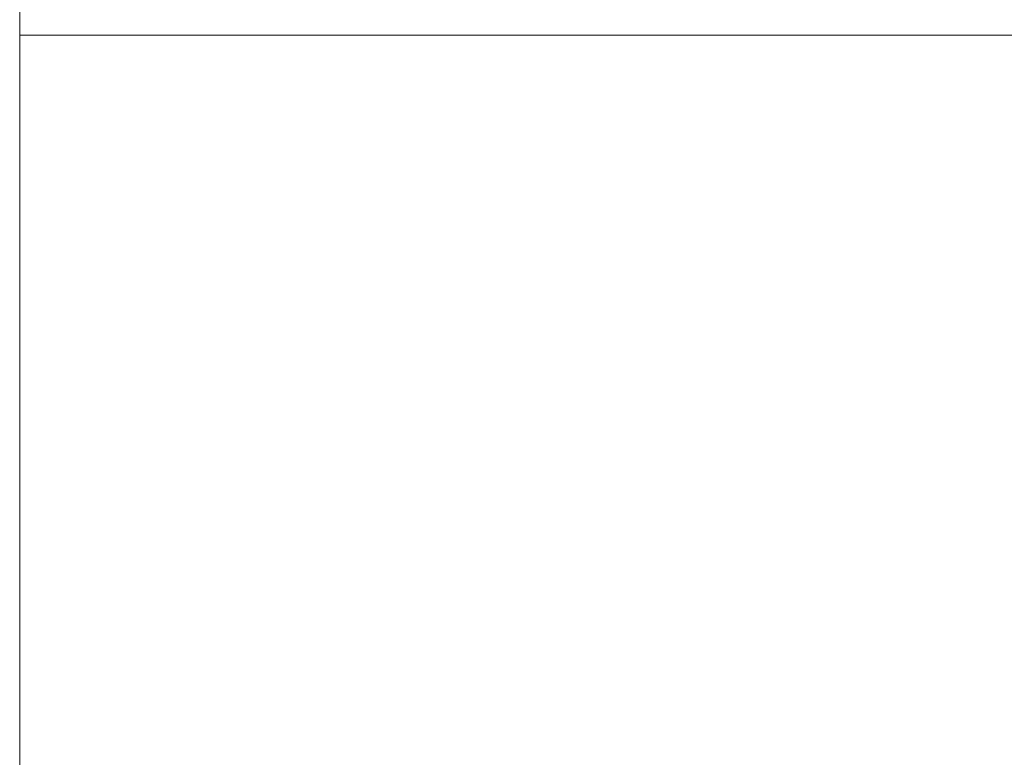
# Model space of a CAD drawing. Header units: millimetres. Extents: x -23340 to 39391, y -3670 to 10897.
# Tile 41 of 256: x 0 to 0.0439, y -0.0322 to 0.0007. Entities that reach past the tile are written whole.
import ezdxf

# ---------------------------------------------------------------- set-up
doc = ezdxf.new("R2010")
doc.units = ezdxf.units.MM
for name, color, linetype, lineweight in [('Top Dimensions', 4, 'Continuous', 5), ('Top Dimensions @ 0.01', 4, 'Continuous', 5), ('Top Dimensions @ 0.1', 4, 'Continuous', 5), ('Top Dimensions @ 0.25', 4, 'Continuous', 5), ('Top Dimensions @ 0.5', 4, 'Continuous', 5), ('Top Dimensions @ 1 (1)', 4, 'Continuous', 5), ('Top Dimensions @ 1 (2)', 4, 'Continuous', 5), ('Top Dimensions @ 10', 4, 'Continuous', 5), ('Top Dimensions @ 100', 4, 'Continuous', 5), ('Top Dimensions @ 12', 4, 'Continuous', 5), ('Top Dimensions @ 128', 4, 'Continuous', 5), ('Top Dimensions @ 1536', 4, 'Continuous', 5), ('Top Dimensions @ 16 (1)', 4, 'Continuous', 5), ('Top Dimensions @ 16 (2)', 4, 'Continuous', 5), ('Top Dimensions @ 192', 4, 'Continuous', 5), ('Top Dimensions @ 2 (1)', 4, 'Continuous', 5), ('Top Dimensions @ 20', 4, 'Continuous', 5), ('Top Dimensions @ 24', 4, 'Continuous', 5), ('Top Dimensions @ 30', 4, 'Continuous', 5), ('Top Dimensions @ 32', 4, 'Continuous', 5), ('Top Dimensions @ 384', 4, 'Continuous', 5), ('Top Dimensions @ 4 (1)', 4, 'Continuous', 5), ('Top Dimensions @ 4 (2)', 4, 'Continuous', 5), ('Top Dimensions @ 40', 4, 'Continuous', 5), ('Top Dimensions @ 48', 4, 'Continuous', 5), ('Top Dimensions @ 5', 4, 'Continuous', 5), ('Top Dimensions @ 50', 4, 'Continuous', 5), ('Top Dimensions @ 64', 4, 'Continuous', 5), ('Top Dimensions @ 768', 4, 'Continuous', 5), ('Top Dimensions @ 8 (1)', 4, 'Continuous', 5), ('Top Dimensions @ 8 (2)', 4, 'Continuous', 5), ('Top Dimensions @ 96', 4, 'Continuous', 5), ('Workstation - Top', 4, 'Continuous', 5)]:
    doc.layers.add(name, color=color, linetype=linetype, lineweight=lineweight)
doc.styles.add('Arial-1.500', font='txt', dxfattribs={"height": 1.5})
doc.dimstyles.new('Dim-Style 4', dxfattribs={"dimtxt": 0.18, "dimasz": 1, "dimexe": 0.5, "dimexo": 0, "dimgap": 1, "dimtad": 1, "dimdec": 0, "dimzin": 0, "dimdsep": 46, "dimtxsty": 'Arial-1.500', "dimblk": 'OBLIQUE', "dimcen": 0.09, "dimclrd": 4, "dimclre": 4, "dimclrt": 4, "dimadec": 0, "dimazin": 0, "dimtfac": 1, "dimtdec": 4, "dimtmove": 0, "dimatfit": 1, "dimfxl": 1, "dimfxlon": 1, "dimtolj": 1, "dimtzin": 0, "dimlwd": 5, "dimlwe": 5, "dimarcsym": 0})

# ---------------------------------------------------------------- blocks, each defined once
blk = doc.blocks.new('_Oblique')
at = {"color": 0, "linetype": 'ByBlock', "lineweight": -2}
blk.add_line((-0.5, -0.5), (0.5, 0.5), dxfattribs=at)
blk = doc.blocks.new('*D101')
at = {"layer": 'Defpoints', "color": 0}
for p in [(0, 0), (1500, 0), (1500, -68.70229)]:
    blk.add_point(p, dxfattribs=at)
at = {"layer": 'Top Dimensions', "color": 4, "linetype": 'Continuous', "lineweight": 5}
for p, q in [((0, -67.70229), (0, -69.20229)), ((1500, -67.70229), (1500, -69.20229)), ((0, -68.70229), (1500, -68.70229))]:
    blk.add_line(p, q, dxfattribs=at)
at = {"layer": 'Top Dimensions', "color": 4, "lineweight": 5, "rotation": 180}
blk.add_blockref('_Oblique', (0, -68.70229), dxfattribs=at)
at = {"layer": 'Top Dimensions', "color": 4, "lineweight": 5}
blk.add_blockref('_Oblique', (1500, -68.70229), dxfattribs=at)
at = {"layer": 'Top Dimensions', "color": 4, "insert": (750, -66.93654), "char_height": 1.5, "attachment_point": 5, "style": 'Arial-1.500'}
blk.add_mtext('\\A1;1500', dxfattribs=at)
blk = doc.blocks.new('*D102')
at = {"layer": 'Defpoints', "color": 0}
for p in [(0, 0), (1500, 0), (1500, -68.70229)]:
    blk.add_point(p, dxfattribs=at)
at = {"layer": 'Top Dimensions', "color": 4, "linetype": 'Continuous', "lineweight": 5}
for p, q in [((0, -56.70229), (0, -74.70229)), ((1500, -56.70229), (1500, -74.70229)), ((0, -68.70229), (1500, -68.70229))]:
    blk.add_line(p, q, dxfattribs=at)
at = {"layer": 'Top Dimensions', "color": 4, "lineweight": 5, "xscale": 12, "yscale": 12, "zscale": 12, "rotation": 180}
blk.add_blockref('_Oblique', (0, -68.70229), dxfattribs=at)
at = {"layer": 'Top Dimensions', "color": 4, "lineweight": 5, "xscale": 12, "yscale": 12, "zscale": 12}
blk.add_blockref('_Oblique', (1500, -68.70229), dxfattribs=at)
at = {"layer": 'Top Dimensions', "color": 4, "insert": (750, -47.51329), "char_height": 18, "attachment_point": 5, "style": 'Arial-1.500'}
blk.add_mtext('\\A1;1500', dxfattribs=at)
blk = doc.blocks.new('*D103')
at = {"layer": 'Defpoints', "color": 0}
for p in [(0, 0), (1500, 0), (1500, -68.70229)]:
    blk.add_point(p, dxfattribs=at)
at = {"layer": 'Top Dimensions', "color": 4, "linetype": 'Continuous', "lineweight": 5}
for p, q in [((0, -67.70229), (0, -69.20229)), ((1500, -67.70229), (1500, -69.20229)), ((0, -68.70229), (1500, -68.70229))]:
    blk.add_line(p, q, dxfattribs=at)
at = {"layer": 'Top Dimensions', "color": 4, "lineweight": 5, "rotation": 180}
blk.add_blockref('_Oblique', (0, -68.70229), dxfattribs=at)
at = {"layer": 'Top Dimensions', "color": 4, "lineweight": 5}
blk.add_blockref('_Oblique', (1500, -68.70229), dxfattribs=at)
at = {"layer": 'Top Dimensions', "color": 4, "insert": (750, -66.93654), "char_height": 1.5, "attachment_point": 5, "style": 'Arial-1.500'}
blk.add_mtext('\\A1;1500', dxfattribs=at)
blk = doc.blocks.new('*D104')
at = {"layer": 'Defpoints', "color": 0}
for p in [(0, 0), (1500, 0), (1500, -68.70229)]:
    blk.add_point(p, dxfattribs=at)
at = {"layer": 'Top Dimensions', "color": 4, "linetype": 'Continuous', "lineweight": 5}
for p, q in [((0, -60.70229), (0, -72.70229)), ((1500, -60.70229), (1500, -72.70229)), ((0, -68.70229), (1500, -68.70229))]:
    blk.add_line(p, q, dxfattribs=at)
at = {"layer": 'Top Dimensions', "color": 4, "lineweight": 5, "xscale": 8, "yscale": 8, "zscale": 8, "rotation": 180}
blk.add_blockref('_Oblique', (0, -68.70229), dxfattribs=at)
at = {"layer": 'Top Dimensions', "color": 4, "lineweight": 5, "xscale": 8, "yscale": 8, "zscale": 8}
blk.add_blockref('_Oblique', (1500, -68.70229), dxfattribs=at)
at = {"layer": 'Top Dimensions', "color": 4, "insert": (750, -54.57629), "char_height": 12, "attachment_point": 5, "style": 'Arial-1.500'}
blk.add_mtext('\\A1;1500', dxfattribs=at)
blk = doc.blocks.new('*D105')
at = {"layer": 'Defpoints', "color": 0}
for p in [(0, 0), (1500, 0), (1500, -68.70229)]:
    blk.add_point(p, dxfattribs=at)
at = {"layer": 'Top Dimensions', "color": 4, "linetype": 'Continuous', "lineweight": 5}
for p, q in [((0, 0), (0, -836.70229)), ((1500, 0), (1500, -836.70229)), ((0, -68.70229), (-1536, -68.70229)), ((0, -68.70229), (1500, -68.70229)), ((1500, -68.70229), (12755.04, -68.70229))]:
    blk.add_line(p, q, dxfattribs=at)
at = {"layer": 'Top Dimensions', "color": 4, "lineweight": 5, "xscale": 1536, "yscale": 1536, "zscale": 1536}
blk.add_blockref('_Oblique', (0, -68.70229), dxfattribs=at)
at = {"layer": 'Top Dimensions', "color": 4, "lineweight": 5, "xscale": 1536, "yscale": 1536, "zscale": 1536, "rotation": 180}
blk.add_blockref('_Oblique', (1500, -68.70229), dxfattribs=at)
at = {"layer": 'Top Dimensions', "color": 4, "insert": (9431.52, 2643.48971), "char_height": 2304, "attachment_point": 5, "style": 'Arial-1.500'}
blk.add_mtext('\\A1;1500', dxfattribs=at)
blk = doc.blocks.new('*D106')
at = {"layer": 'Defpoints', "color": 0}
for p in [(0, 0), (1500, 0), (1500, -68.70229)]:
    blk.add_point(p, dxfattribs=at)
at = {"layer": 'Top Dimensions', "color": 4, "linetype": 'Continuous', "lineweight": 5}
for p, q in [((0, 0), (0, -164.70229)), ((1500, 0), (1500, -164.70229)), ((0, -68.70229), (1500, -68.70229))]:
    blk.add_line(p, q, dxfattribs=at)
at = {"layer": 'Top Dimensions', "color": 4, "lineweight": 5, "xscale": 192, "yscale": 192, "zscale": 192, "rotation": 180}
blk.add_blockref('_Oblique', (0, -68.70229), dxfattribs=at)
at = {"layer": 'Top Dimensions', "color": 4, "lineweight": 5, "xscale": 192, "yscale": 192, "zscale": 192}
blk.add_blockref('_Oblique', (1500, -68.70229), dxfattribs=at)
at = {"layer": 'Top Dimensions', "color": 4, "insert": (750, 270.32171), "char_height": 288, "attachment_point": 5, "style": 'Arial-1.500'}
blk.add_mtext('\\A1;1500', dxfattribs=at)
blk = doc.blocks.new('*D107')
at = {"layer": 'Defpoints', "color": 0}
for p in [(0, 0), (1500, 0), (1500, -68.70229)]:
    blk.add_point(p, dxfattribs=at)
at = {"layer": 'Top Dimensions', "color": 4, "linetype": 'Continuous', "lineweight": 5}
for p, q in [((0, -44.70229), (0, -80.70229)), ((1500, -44.70229), (1500, -80.70229)), ((0, -68.70229), (1500, -68.70229))]:
    blk.add_line(p, q, dxfattribs=at)
at = {"layer": 'Top Dimensions', "color": 4, "lineweight": 5, "xscale": 24, "yscale": 24, "zscale": 24, "rotation": 180}
blk.add_blockref('_Oblique', (0, -68.70229), dxfattribs=at)
at = {"layer": 'Top Dimensions', "color": 4, "lineweight": 5, "xscale": 24, "yscale": 24, "zscale": 24}
blk.add_blockref('_Oblique', (1500, -68.70229), dxfattribs=at)
at = {"layer": 'Top Dimensions', "color": 4, "insert": (750, -26.32429), "char_height": 36, "attachment_point": 5, "style": 'Arial-1.500'}
blk.add_mtext('\\A1;1500', dxfattribs=at)
blk = doc.blocks.new('*D108')
at = {"layer": 'Defpoints', "color": 0}
for p in [(0, 0), (1500, 0), (1500, -68.70229)]:
    blk.add_point(p, dxfattribs=at)
at = {"layer": 'Top Dimensions', "color": 4, "linetype": 'Continuous', "lineweight": 5}
for p, q in [((0, 0), (0, -260.70229)), ((1500, 0), (1500, -260.70229)), ((0, -68.70229), (-384, -68.70229)), ((0, -68.70229), (1500, -68.70229)), ((1500, -68.70229), (4313.76, -68.70229))]:
    blk.add_line(p, q, dxfattribs=at)
at = {"layer": 'Top Dimensions', "color": 4, "lineweight": 5, "xscale": 384, "yscale": 384, "zscale": 384}
blk.add_blockref('_Oblique', (0, -68.70229), dxfattribs=at)
at = {"layer": 'Top Dimensions', "color": 4, "lineweight": 5, "xscale": 384, "yscale": 384, "zscale": 384, "rotation": 180}
blk.add_blockref('_Oblique', (1500, -68.70229), dxfattribs=at)
at = {"layer": 'Top Dimensions', "color": 4, "insert": (3482.88, 609.34571), "char_height": 576, "attachment_point": 5, "style": 'Arial-1.500'}
blk.add_mtext('\\A1;1500', dxfattribs=at)
blk = doc.blocks.new('*D109')
at = {"layer": 'Defpoints', "color": 0}
for p in [(0, 0), (1500, 0), (1500, -68.70229)]:
    blk.add_point(p, dxfattribs=at)
at = {"layer": 'Top Dimensions', "color": 4, "linetype": 'Continuous', "lineweight": 5}
for p, q in [((0, -20.70229), (0, -92.70229)), ((1500, -20.70229), (1500, -92.70229)), ((0, -68.70229), (1500, -68.70229))]:
    blk.add_line(p, q, dxfattribs=at)
at = {"layer": 'Top Dimensions', "color": 4, "lineweight": 5, "xscale": 48, "yscale": 48, "zscale": 48, "rotation": 180}
blk.add_blockref('_Oblique', (0, -68.70229), dxfattribs=at)
at = {"layer": 'Top Dimensions', "color": 4, "lineweight": 5, "xscale": 48, "yscale": 48, "zscale": 48}
blk.add_blockref('_Oblique', (1500, -68.70229), dxfattribs=at)
at = {"layer": 'Top Dimensions', "color": 4, "insert": (750, 16.05371), "char_height": 72, "attachment_point": 5, "style": 'Arial-1.500'}
blk.add_mtext('\\A1;1500', dxfattribs=at)
blk = doc.blocks.new('*D110')
at = {"layer": 'Defpoints', "color": 0}
for p in [(0, 0), (1500, 0), (1500, -68.70229)]:
    blk.add_point(p, dxfattribs=at)
at = {"layer": 'Top Dimensions', "color": 4, "linetype": 'Continuous', "lineweight": 5}
for p, q in [((0, 0), (0, -452.70229)), ((1500, 0), (1500, -452.70229)), ((0, -68.70229), (-768, -68.70229)), ((0, -68.70229), (1500, -68.70229)), ((1500, -68.70229), (7127.52, -68.70229))]:
    blk.add_line(p, q, dxfattribs=at)
at = {"layer": 'Top Dimensions', "color": 4, "lineweight": 5, "xscale": 768, "yscale": 768, "zscale": 768}
blk.add_blockref('_Oblique', (0, -68.70229), dxfattribs=at)
at = {"layer": 'Top Dimensions', "color": 4, "lineweight": 5, "xscale": 768, "yscale": 768, "zscale": 768, "rotation": 180}
blk.add_blockref('_Oblique', (1500, -68.70229), dxfattribs=at)
at = {"layer": 'Top Dimensions', "color": 4, "insert": (5465.76, 1287.39371), "char_height": 1152, "attachment_point": 5, "style": 'Arial-1.500'}
blk.add_mtext('\\A1;1500', dxfattribs=at)
blk = doc.blocks.new('*D111')
at = {"layer": 'Defpoints', "color": 0}
for p in [(0, 0), (1500, 0), (1500, -68.70229)]:
    blk.add_point(p, dxfattribs=at)
at = {"layer": 'Top Dimensions', "color": 4, "linetype": 'Continuous', "lineweight": 5}
for p, q in [((0, 0), (0, -116.70229)), ((1500, 0), (1500, -116.70229)), ((0, -68.70229), (1500, -68.70229))]:
    blk.add_line(p, q, dxfattribs=at)
at = {"layer": 'Top Dimensions', "color": 4, "lineweight": 5, "xscale": 96, "yscale": 96, "zscale": 96, "rotation": 180}
blk.add_blockref('_Oblique', (0, -68.70229), dxfattribs=at)
at = {"layer": 'Top Dimensions', "color": 4, "lineweight": 5, "xscale": 96, "yscale": 96, "zscale": 96}
blk.add_blockref('_Oblique', (1500, -68.70229), dxfattribs=at)
at = {"layer": 'Top Dimensions', "color": 4, "insert": (750, 100.80971), "char_height": 144, "attachment_point": 5, "style": 'Arial-1.500'}
blk.add_mtext('\\A1;1500', dxfattribs=at)
blk = doc.blocks.new('*D112')
at = {"layer": 'Defpoints', "color": 0}
for p in [(0, 0), (1500, 0), (1500, -68.70229)]:
    blk.add_point(p, dxfattribs=at)
at = {"layer": 'Top Dimensions', "color": 4, "linetype": 'Continuous', "lineweight": 5}
for p, q in [((0, -68.69229), (0, -68.70729)), ((1500, -68.69229), (1500, -68.70729)), ((0, -68.70229), (1500, -68.70229))]:
    blk.add_line(p, q, dxfattribs=at)
at = {"layer": 'Top Dimensions', "color": 4, "lineweight": 5, "xscale": 0.01, "yscale": 0.01, "zscale": 0.01, "rotation": 180}
blk.add_blockref('_Oblique', (0, -68.70229), dxfattribs=at)
at = {"layer": 'Top Dimensions', "color": 4, "lineweight": 5, "xscale": 0.01, "yscale": 0.01, "zscale": 0.01}
blk.add_blockref('_Oblique', (1500, -68.70229), dxfattribs=at)
at = {"layer": 'Top Dimensions', "color": 4, "insert": (750, -68.684633), "char_height": 0.015, "attachment_point": 5, "style": 'Arial-1.500'}
blk.add_mtext('\\A1;1500', dxfattribs=at)
blk = doc.blocks.new('*D113')
at = {"layer": 'Defpoints', "color": 0}
for p in [(0, 0), (1500, 0), (1500, -68.70229)]:
    blk.add_point(p, dxfattribs=at)
at = {"layer": 'Top Dimensions', "color": 4, "linetype": 'Continuous', "lineweight": 5}
for p, q in [((0, -68.60229), (0, -68.75229)), ((1500, -68.60229), (1500, -68.75229)), ((0, -68.70229), (1500, -68.70229))]:
    blk.add_line(p, q, dxfattribs=at)
at = {"layer": 'Top Dimensions', "color": 4, "lineweight": 5, "xscale": 0.1, "yscale": 0.1, "zscale": 0.1, "rotation": 180}
blk.add_blockref('_Oblique', (0, -68.70229), dxfattribs=at)
at = {"layer": 'Top Dimensions', "color": 4, "lineweight": 5, "xscale": 0.1, "yscale": 0.1, "zscale": 0.1}
blk.add_blockref('_Oblique', (1500, -68.70229), dxfattribs=at)
at = {"layer": 'Top Dimensions', "color": 4, "insert": (750, -68.525715), "char_height": 0.15, "attachment_point": 5, "style": 'Arial-1.500'}
blk.add_mtext('\\A1;1500', dxfattribs=at)
blk = doc.blocks.new('*D114')
at = {"layer": 'Defpoints', "color": 0}
for p in [(0, 0), (1500, 0), (1500, -68.70229)]:
    blk.add_point(p, dxfattribs=at)
at = {"layer": 'Top Dimensions', "color": 4, "linetype": 'Continuous', "lineweight": 5}
for p, q in [((0, -58.70229), (0, -73.70229)), ((1500, -58.70229), (1500, -73.70229)), ((0, -68.70229), (1500, -68.70229))]:
    blk.add_line(p, q, dxfattribs=at)
at = {"layer": 'Top Dimensions', "color": 4, "lineweight": 5, "xscale": 10, "yscale": 10, "zscale": 10, "rotation": 180}
blk.add_blockref('_Oblique', (0, -68.70229), dxfattribs=at)
at = {"layer": 'Top Dimensions', "color": 4, "lineweight": 5, "xscale": 10, "yscale": 10, "zscale": 10}
blk.add_blockref('_Oblique', (1500, -68.70229), dxfattribs=at)
at = {"layer": 'Top Dimensions', "color": 4, "insert": (750, -51.04479), "char_height": 15, "attachment_point": 5, "style": 'Arial-1.500'}
blk.add_mtext('\\A1;1500', dxfattribs=at)
blk = doc.blocks.new('*D115')
at = {"layer": 'Defpoints', "color": 0}
for p in [(0, 0), (1500, 0), (1500, -68.70229)]:
    blk.add_point(p, dxfattribs=at)
at = {"layer": 'Top Dimensions', "color": 4, "linetype": 'Continuous', "lineweight": 5}
for p, q in [((0, 0), (0, -118.70229)), ((1500, 0), (1500, -118.70229)), ((0, -68.70229), (1500, -68.70229))]:
    blk.add_line(p, q, dxfattribs=at)
at = {"layer": 'Top Dimensions', "color": 4, "lineweight": 5, "xscale": 100, "yscale": 100, "zscale": 100, "rotation": 180}
blk.add_blockref('_Oblique', (0, -68.70229), dxfattribs=at)
at = {"layer": 'Top Dimensions', "color": 4, "lineweight": 5, "xscale": 100, "yscale": 100, "zscale": 100}
blk.add_blockref('_Oblique', (1500, -68.70229), dxfattribs=at)
at = {"layer": 'Top Dimensions', "color": 4, "insert": (750, 107.87271), "char_height": 150, "attachment_point": 5, "style": 'Arial-1.500'}
blk.add_mtext('\\A1;1500', dxfattribs=at)
blk = doc.blocks.new('*D116')
at = {"layer": 'Defpoints', "color": 0}
for p in [(0, 0), (1500, 0), (1500, -68.70229)]:
    blk.add_point(p, dxfattribs=at)
at = {"layer": 'Top Dimensions', "color": 4, "linetype": 'Continuous', "lineweight": 5}
for p, q in [((0, -52.70229), (0, -76.70229)), ((1500, -52.70229), (1500, -76.70229)), ((0, -68.70229), (1500, -68.70229))]:
    blk.add_line(p, q, dxfattribs=at)
at = {"layer": 'Top Dimensions', "color": 4, "lineweight": 5, "xscale": 16, "yscale": 16, "zscale": 16, "rotation": 180}
blk.add_blockref('_Oblique', (0, -68.70229), dxfattribs=at)
at = {"layer": 'Top Dimensions', "color": 4, "lineweight": 5, "xscale": 16, "yscale": 16, "zscale": 16}
blk.add_blockref('_Oblique', (1500, -68.70229), dxfattribs=at)
at = {"layer": 'Top Dimensions', "color": 4, "insert": (750, -40.45029), "char_height": 24, "attachment_point": 5, "style": 'Arial-1.500'}
blk.add_mtext('\\A1;1500', dxfattribs=at)
blk = doc.blocks.new('*D117')
at = {"layer": 'Defpoints', "color": 0}
for p in [(0, 0), (1500, 0), (1500, -68.70229)]:
    blk.add_point(p, dxfattribs=at)
at = {"layer": 'Top Dimensions', "color": 4, "linetype": 'Continuous', "lineweight": 5}
for p, q in [((0, -66.70229), (0, -69.70229)), ((1500, -66.70229), (1500, -69.70229)), ((0, -68.70229), (1500, -68.70229))]:
    blk.add_line(p, q, dxfattribs=at)
at = {"layer": 'Top Dimensions', "color": 4, "lineweight": 5, "xscale": 2, "yscale": 2, "zscale": 2, "rotation": 180}
blk.add_blockref('_Oblique', (0, -68.70229), dxfattribs=at)
at = {"layer": 'Top Dimensions', "color": 4, "lineweight": 5, "xscale": 2, "yscale": 2, "zscale": 2}
blk.add_blockref('_Oblique', (1500, -68.70229), dxfattribs=at)
at = {"layer": 'Top Dimensions', "color": 4, "insert": (750, -65.17079), "char_height": 3, "attachment_point": 5, "style": 'Arial-1.500'}
blk.add_mtext('\\A1;1500', dxfattribs=at)
blk = doc.blocks.new('*D118')
at = {"layer": 'Defpoints', "color": 0}
for p in [(0, 0), (1500, 0), (1500, -68.70229)]:
    blk.add_point(p, dxfattribs=at)
at = {"layer": 'Top Dimensions', "color": 4, "linetype": 'Continuous', "lineweight": 5}
for p, q in [((0, -48.70229), (0, -78.70229)), ((1500, -48.70229), (1500, -78.70229)), ((0, -68.70229), (1500, -68.70229))]:
    blk.add_line(p, q, dxfattribs=at)
at = {"layer": 'Top Dimensions', "color": 4, "lineweight": 5, "xscale": 20, "yscale": 20, "zscale": 20, "rotation": 180}
blk.add_blockref('_Oblique', (0, -68.70229), dxfattribs=at)
at = {"layer": 'Top Dimensions', "color": 4, "lineweight": 5, "xscale": 20, "yscale": 20, "zscale": 20}
blk.add_blockref('_Oblique', (1500, -68.70229), dxfattribs=at)
at = {"layer": 'Top Dimensions', "color": 4, "insert": (750, -33.38729), "char_height": 30, "attachment_point": 5, "style": 'Arial-1.500'}
blk.add_mtext('\\A1;1500', dxfattribs=at)
blk = doc.blocks.new('*D119')
at = {"layer": 'Defpoints', "color": 0}
for p in [(0, 0), (1500, 0), (1500, -68.70229)]:
    blk.add_point(p, dxfattribs=at)
at = {"layer": 'Top Dimensions', "color": 4, "linetype": 'Continuous', "lineweight": 5}
for p, q in [((0, -38.70229), (0, -83.70229)), ((1500, -38.70229), (1500, -83.70229)), ((0, -68.70229), (1500, -68.70229))]:
    blk.add_line(p, q, dxfattribs=at)
at = {"layer": 'Top Dimensions', "color": 4, "lineweight": 5, "xscale": 30, "yscale": 30, "zscale": 30, "rotation": 180}
blk.add_blockref('_Oblique', (0, -68.70229), dxfattribs=at)
at = {"layer": 'Top Dimensions', "color": 4, "lineweight": 5, "xscale": 30, "yscale": 30, "zscale": 30}
blk.add_blockref('_Oblique', (1500, -68.70229), dxfattribs=at)
at = {"layer": 'Top Dimensions', "color": 4, "insert": (750, -15.72979), "char_height": 45, "attachment_point": 5, "style": 'Arial-1.500'}
blk.add_mtext('\\A1;1500', dxfattribs=at)
blk = doc.blocks.new('*D120')
at = {"layer": 'Defpoints', "color": 0}
for p in [(0, 0), (1500, 0), (1500, -68.70229)]:
    blk.add_point(p, dxfattribs=at)
at = {"layer": 'Top Dimensions', "color": 4, "linetype": 'Continuous', "lineweight": 5}
for p, q in [((0, -64.70229), (0, -70.70229)), ((1500, -64.70229), (1500, -70.70229)), ((0, -68.70229), (1500, -68.70229))]:
    blk.add_line(p, q, dxfattribs=at)
at = {"layer": 'Top Dimensions', "color": 4, "lineweight": 5, "xscale": 4, "yscale": 4, "zscale": 4, "rotation": 180}
blk.add_blockref('_Oblique', (0, -68.70229), dxfattribs=at)
at = {"layer": 'Top Dimensions', "color": 4, "lineweight": 5, "xscale": 4, "yscale": 4, "zscale": 4}
blk.add_blockref('_Oblique', (1500, -68.70229), dxfattribs=at)
at = {"layer": 'Top Dimensions', "color": 4, "insert": (750, -61.63929), "char_height": 6, "attachment_point": 5, "style": 'Arial-1.500'}
blk.add_mtext('\\A1;1500', dxfattribs=at)
blk = doc.blocks.new('*D121')
at = {"layer": 'Defpoints', "color": 0}
for p in [(0, 0), (1500, 0), (1500, -68.70229)]:
    blk.add_point(p, dxfattribs=at)
at = {"layer": 'Top Dimensions', "color": 4, "linetype": 'Continuous', "lineweight": 5}
for p, q in [((0, -28.70229), (0, -88.70229)), ((1500, -28.70229), (1500, -88.70229)), ((0, -68.70229), (1500, -68.70229))]:
    blk.add_line(p, q, dxfattribs=at)
at = {"layer": 'Top Dimensions', "color": 4, "lineweight": 5, "xscale": 40, "yscale": 40, "zscale": 40, "rotation": 180}
blk.add_blockref('_Oblique', (0, -68.70229), dxfattribs=at)
at = {"layer": 'Top Dimensions', "color": 4, "lineweight": 5, "xscale": 40, "yscale": 40, "zscale": 40}
blk.add_blockref('_Oblique', (1500, -68.70229), dxfattribs=at)
at = {"layer": 'Top Dimensions', "color": 4, "insert": (750, 1.92771), "char_height": 60, "attachment_point": 5, "style": 'Arial-1.500'}
blk.add_mtext('\\A1;1500', dxfattribs=at)
blk = doc.blocks.new('*D122')
at = {"layer": 'Defpoints', "color": 0}
for p in [(0, 0), (1500, 0), (1500, -68.70229)]:
    blk.add_point(p, dxfattribs=at)
at = {"layer": 'Top Dimensions', "color": 4, "linetype": 'Continuous', "lineweight": 5}
for p, q in [((0, -63.70229), (0, -71.20229)), ((1500, -63.70229), (1500, -71.20229)), ((0, -68.70229), (1500, -68.70229))]:
    blk.add_line(p, q, dxfattribs=at)
at = {"layer": 'Top Dimensions', "color": 4, "lineweight": 5, "xscale": 5, "yscale": 5, "zscale": 5, "rotation": 180}
blk.add_blockref('_Oblique', (0, -68.70229), dxfattribs=at)
at = {"layer": 'Top Dimensions', "color": 4, "lineweight": 5, "xscale": 5, "yscale": 5, "zscale": 5}
blk.add_blockref('_Oblique', (1500, -68.70229), dxfattribs=at)
at = {"layer": 'Top Dimensions', "color": 4, "insert": (750, -59.87354), "char_height": 7.5, "attachment_point": 5, "style": 'Arial-1.500'}
blk.add_mtext('\\A1;1500', dxfattribs=at)
blk = doc.blocks.new('*D123')
at = {"layer": 'Defpoints', "color": 0}
for p in [(0, 0), (1500, 0), (1500, -68.70229)]:
    blk.add_point(p, dxfattribs=at)
at = {"layer": 'Top Dimensions', "color": 4, "linetype": 'Continuous', "lineweight": 5}
for p, q in [((0, -18.70229), (0, -93.70229)), ((1500, -18.70229), (1500, -93.70229)), ((0, -68.70229), (1500, -68.70229))]:
    blk.add_line(p, q, dxfattribs=at)
at = {"layer": 'Top Dimensions', "color": 4, "lineweight": 5, "xscale": 50, "yscale": 50, "zscale": 50, "rotation": 180}
blk.add_blockref('_Oblique', (0, -68.70229), dxfattribs=at)
at = {"layer": 'Top Dimensions', "color": 4, "lineweight": 5, "xscale": 50, "yscale": 50, "zscale": 50}
blk.add_blockref('_Oblique', (1500, -68.70229), dxfattribs=at)
at = {"layer": 'Top Dimensions', "color": 4, "insert": (750, 19.58521), "char_height": 75, "attachment_point": 5, "style": 'Arial-1.500'}
blk.add_mtext('\\A1;1500', dxfattribs=at)
blk = doc.blocks.new('*D124')
at = {"layer": 'Defpoints', "color": 0}
for p in [(0, 0), (1500, 0), (1500, -68.70229)]:
    blk.add_point(p, dxfattribs=at)
at = {"layer": 'Top Dimensions', "color": 4, "linetype": 'Continuous', "lineweight": 5}
for p, q in [((0, -60.70229), (0, -72.70229)), ((1500, -60.70229), (1500, -72.70229)), ((0, -68.70229), (1500, -68.70229))]:
    blk.add_line(p, q, dxfattribs=at)
at = {"layer": 'Top Dimensions', "color": 4, "lineweight": 5, "xscale": 8, "yscale": 8, "zscale": 8, "rotation": 180}
blk.add_blockref('_Oblique', (0, -68.70229), dxfattribs=at)
at = {"layer": 'Top Dimensions', "color": 4, "lineweight": 5, "xscale": 8, "yscale": 8, "zscale": 8}
blk.add_blockref('_Oblique', (1500, -68.70229), dxfattribs=at)
at = {"layer": 'Top Dimensions', "color": 4, "insert": (750, -54.57629), "char_height": 12, "attachment_point": 5, "style": 'Arial-1.500'}
blk.add_mtext('\\A1;1500', dxfattribs=at)
blk = doc.blocks.new('*D125')
at = {"layer": 'Defpoints', "color": 0}
for p in [(0, 0), (1500, 0), (1500, -68.70229)]:
    blk.add_point(p, dxfattribs=at)
at = {"layer": 'Top Dimensions', "color": 4, "linetype": 'Continuous', "lineweight": 5}
for p, q in [((0, -68.20229), (0, -68.95229)), ((1500, -68.20229), (1500, -68.95229)), ((0, -68.70229), (1500, -68.70229))]:
    blk.add_line(p, q, dxfattribs=at)
at = {"layer": 'Top Dimensions', "color": 4, "lineweight": 5, "xscale": 0.5, "yscale": 0.5, "zscale": 0.5, "rotation": 180}
blk.add_blockref('_Oblique', (0, -68.70229), dxfattribs=at)
at = {"layer": 'Top Dimensions', "color": 4, "lineweight": 5, "xscale": 0.5, "yscale": 0.5, "zscale": 0.5}
blk.add_blockref('_Oblique', (1500, -68.70229), dxfattribs=at)
at = {"layer": 'Top Dimensions', "color": 4, "insert": (750, -67.819415), "char_height": 0.75, "attachment_point": 5, "style": 'Arial-1.500'}
blk.add_mtext('\\A1;1500', dxfattribs=at)
blk = doc.blocks.new('*D126')
at = {"layer": 'Defpoints', "color": 0}
for p in [(0, 0), (1500, 0), (1500, -68.70229)]:
    blk.add_point(p, dxfattribs=at)
at = {"layer": 'Top Dimensions', "color": 4, "linetype": 'Continuous', "lineweight": 5}
for p, q in [((0, -64.70229), (0, -70.70229)), ((1500, -64.70229), (1500, -70.70229)), ((0, -68.70229), (1500, -68.70229))]:
    blk.add_line(p, q, dxfattribs=at)
at = {"layer": 'Top Dimensions', "color": 4, "lineweight": 5, "xscale": 4, "yscale": 4, "zscale": 4, "rotation": 180}
blk.add_blockref('_Oblique', (0, -68.70229), dxfattribs=at)
at = {"layer": 'Top Dimensions', "color": 4, "lineweight": 5, "xscale": 4, "yscale": 4, "zscale": 4}
blk.add_blockref('_Oblique', (1500, -68.70229), dxfattribs=at)
at = {"layer": 'Top Dimensions', "color": 4, "insert": (750, -61.63929), "char_height": 6, "attachment_point": 5, "style": 'Arial-1.500'}
blk.add_mtext('\\A1;1500', dxfattribs=at)
blk = doc.blocks.new('*D127')
at = {"layer": 'Defpoints', "color": 0}
for p in [(0, 0), (1500, 0), (1500, -68.70229)]:
    blk.add_point(p, dxfattribs=at)
at = {"layer": 'Top Dimensions', "color": 4, "linetype": 'Continuous', "lineweight": 5}
for p, q in [((0, -4.70229), (0, -100.70229)), ((1500, -4.70229), (1500, -100.70229)), ((0, -68.70229), (1500, -68.70229))]:
    blk.add_line(p, q, dxfattribs=at)
at = {"layer": 'Top Dimensions', "color": 4, "lineweight": 5, "xscale": 64, "yscale": 64, "zscale": 64, "rotation": 180}
blk.add_blockref('_Oblique', (0, -68.70229), dxfattribs=at)
at = {"layer": 'Top Dimensions', "color": 4, "lineweight": 5, "xscale": 64, "yscale": 64, "zscale": 64}
blk.add_blockref('_Oblique', (1500, -68.70229), dxfattribs=at)
at = {"layer": 'Top Dimensions', "color": 4, "insert": (750, 44.30571), "char_height": 96, "attachment_point": 5, "style": 'Arial-1.500'}
blk.add_mtext('\\A1;1500', dxfattribs=at)
blk = doc.blocks.new('*D128')
at = {"layer": 'Defpoints', "color": 0}
for p in [(0, 0), (1500, 0), (1500, -68.70229)]:
    blk.add_point(p, dxfattribs=at)
at = {"layer": 'Top Dimensions', "color": 4, "linetype": 'Continuous', "lineweight": 5}
for p, q in [((0, 0), (0, -132.70229)), ((1500, 0), (1500, -132.70229)), ((0, -68.70229), (1500, -68.70229))]:
    blk.add_line(p, q, dxfattribs=at)
at = {"layer": 'Top Dimensions', "color": 4, "lineweight": 5, "xscale": 128, "yscale": 128, "zscale": 128, "rotation": 180}
blk.add_blockref('_Oblique', (0, -68.70229), dxfattribs=at)
at = {"layer": 'Top Dimensions', "color": 4, "lineweight": 5, "xscale": 128, "yscale": 128, "zscale": 128}
blk.add_blockref('_Oblique', (1500, -68.70229), dxfattribs=at)
at = {"layer": 'Top Dimensions', "color": 4, "insert": (750, 157.31371), "char_height": 192, "attachment_point": 5, "style": 'Arial-1.500'}
blk.add_mtext('\\A1;1500', dxfattribs=at)
blk = doc.blocks.new('*D129')
at = {"layer": 'Defpoints', "color": 0}
for p in [(0, 0), (1500, 0), (1500, -68.70229)]:
    blk.add_point(p, dxfattribs=at)
at = {"layer": 'Top Dimensions', "color": 4, "linetype": 'Continuous', "lineweight": 5}
for p, q in [((0, -52.70229), (0, -76.70229)), ((1500, -52.70229), (1500, -76.70229)), ((0, -68.70229), (1500, -68.70229))]:
    blk.add_line(p, q, dxfattribs=at)
at = {"layer": 'Top Dimensions', "color": 4, "lineweight": 5, "xscale": 16, "yscale": 16, "zscale": 16, "rotation": 180}
blk.add_blockref('_Oblique', (0, -68.70229), dxfattribs=at)
at = {"layer": 'Top Dimensions', "color": 4, "lineweight": 5, "xscale": 16, "yscale": 16, "zscale": 16}
blk.add_blockref('_Oblique', (1500, -68.70229), dxfattribs=at)
at = {"layer": 'Top Dimensions', "color": 4, "insert": (750, -40.45029), "char_height": 24, "attachment_point": 5, "style": 'Arial-1.500'}
blk.add_mtext('\\A1;1500', dxfattribs=at)
blk = doc.blocks.new('*D130')
at = {"layer": 'Defpoints', "color": 0}
for p in [(0, 0), (1500, 0), (1500, -68.70229)]:
    blk.add_point(p, dxfattribs=at)
at = {"layer": 'Top Dimensions', "color": 4, "linetype": 'Continuous', "lineweight": 5}
for p, q in [((0, -36.70229), (0, -84.70229)), ((1500, -36.70229), (1500, -84.70229)), ((0, -68.70229), (1500, -68.70229))]:
    blk.add_line(p, q, dxfattribs=at)
at = {"layer": 'Top Dimensions', "color": 4, "lineweight": 5, "xscale": 32, "yscale": 32, "zscale": 32, "rotation": 180}
blk.add_blockref('_Oblique', (0, -68.70229), dxfattribs=at)
at = {"layer": 'Top Dimensions', "color": 4, "lineweight": 5, "xscale": 32, "yscale": 32, "zscale": 32}
blk.add_blockref('_Oblique', (1500, -68.70229), dxfattribs=at)
at = {"layer": 'Top Dimensions', "color": 4, "insert": (750, -12.19829), "char_height": 48, "attachment_point": 5, "style": 'Arial-1.500'}
blk.add_mtext('\\A1;1500', dxfattribs=at)
blk = doc.blocks.new('*D131')
at = {"layer": 'Defpoints', "color": 0}
for p in [(0, 0), (1500, 0), (1500, -68.70229)]:
    blk.add_point(p, dxfattribs=at)
at = {"layer": 'Top Dimensions', "color": 4, "linetype": 'Continuous', "lineweight": 5}
for p, q in [((0, -68.45229), (0, -68.82729)), ((1500, -68.45229), (1500, -68.82729)), ((0, -68.70229), (1500, -68.70229))]:
    blk.add_line(p, q, dxfattribs=at)
at = {"layer": 'Top Dimensions', "color": 4, "lineweight": 5, "xscale": 0.25, "yscale": 0.25, "zscale": 0.25, "rotation": 180}
blk.add_blockref('_Oblique', (0, -68.70229), dxfattribs=at)
at = {"layer": 'Top Dimensions', "color": 4, "lineweight": 5, "xscale": 0.25, "yscale": 0.25, "zscale": 0.25}
blk.add_blockref('_Oblique', (1500, -68.70229), dxfattribs=at)
at = {"layer": 'Top Dimensions', "color": 4, "insert": (750, -68.260853), "char_height": 0.375, "attachment_point": 5, "style": 'Arial-1.500'}
blk.add_mtext('\\A1;1500', dxfattribs=at)
blk = doc.blocks.new('*U236')
at = {"layer": 'Top Dimensions @ 0.01'}
dim = blk.add_linear_dim(base=(1500, -68.70229), p1=(0, 0), p2=(1500, 0), dimstyle='Dim-Style 4', override={"dimscale": 0.01}, dxfattribs=at)
dim.commit()
dim.dimension.update_dxf_attribs({"geometry": '*D112', "text_midpoint": (750, -68.684633)})
at = {"layer": 'Top Dimensions @ 0.1'}
dim = blk.add_linear_dim(base=(1500, -68.70229), p1=(0, 0), p2=(1500, 0), dimstyle='Dim-Style 4', override={"dimscale": 0.1}, dxfattribs=at)
dim.commit()
dim.dimension.update_dxf_attribs({"geometry": '*D113', "text_midpoint": (750, -68.525715)})
at = {"layer": 'Top Dimensions @ 0.25'}
dim = blk.add_linear_dim(base=(1500, -68.70229), p1=(0, 0), p2=(1500, 0), dimstyle='Dim-Style 4', override={"dimscale": 0.25}, dxfattribs=at)
dim.commit()
dim.dimension.update_dxf_attribs({"geometry": '*D131', "text_midpoint": (750, -68.260853)})
at = {"layer": 'Top Dimensions @ 0.5'}
dim = blk.add_linear_dim(base=(1500, -68.70229), p1=(0, 0), p2=(1500, 0), dimstyle='Dim-Style 4', override={"dimscale": 0.5}, dxfattribs=at)
dim.commit()
dim.dimension.update_dxf_attribs({"geometry": '*D125', "text_midpoint": (750, -67.819415)})
at = {"layer": 'Top Dimensions @ 1 (1)'}
dim = blk.add_linear_dim(base=(1500, -68.70229), p1=(0, 0), p2=(1500, 0), dimstyle='Dim-Style 4', override={"dimscale": 1}, dxfattribs=at)
dim.commit()
dim.dimension.update_dxf_attribs({"geometry": '*D101', "text_midpoint": (750, -66.93654)})
dim = blk.add_linear_dim(base=(1500, -68.70229), p1=(0, 0), p2=(1500, 0), dimstyle='Dim-Style 4', override={"dimscale": 1}, dxfattribs=at)
dim.commit()
dim.dimension.update_dxf_attribs({"geometry": '*D101', "text_midpoint": (750, -66.93654)})
at = {"layer": 'Top Dimensions @ 1 (2)'}
dim = blk.add_linear_dim(base=(1500, -68.70229), p1=(0, 0), p2=(1500, 0), dimstyle='Dim-Style 4', override={"dimscale": 1}, dxfattribs=at)
dim.commit()
dim.dimension.update_dxf_attribs({"geometry": '*D103', "text_midpoint": (750, -66.93654)})
at = {"layer": 'Top Dimensions @ 10'}
dim = blk.add_linear_dim(base=(1500, -68.70229), p1=(0, 0), p2=(1500, 0), dimstyle='Dim-Style 4', override={"dimscale": 10}, dxfattribs=at)
dim.commit()
dim.dimension.update_dxf_attribs({"geometry": '*D114', "text_midpoint": (750, -51.04479)})
at = {"layer": 'Top Dimensions @ 100'}
dim = blk.add_linear_dim(base=(1500, -68.70229), p1=(0, 0), p2=(1500, 0), dimstyle='Dim-Style 4', override={"dimscale": 100}, dxfattribs=at)
dim.commit()
dim.dimension.update_dxf_attribs({"geometry": '*D115', "text_midpoint": (750, 107.87271)})
at = {"layer": 'Top Dimensions @ 12'}
dim = blk.add_linear_dim(base=(1500, -68.70229), p1=(0, 0), p2=(1500, 0), dimstyle='Dim-Style 4', override={"dimscale": 12}, dxfattribs=at)
dim.commit()
dim.dimension.update_dxf_attribs({"geometry": '*D102', "text_midpoint": (750, -47.51329)})
at = {"layer": 'Top Dimensions @ 128'}
dim = blk.add_linear_dim(base=(1500, -68.70229), p1=(0, 0), p2=(1500, 0), dimstyle='Dim-Style 4', override={"dimscale": 128}, dxfattribs=at)
dim.commit()
dim.dimension.update_dxf_attribs({"geometry": '*D128', "text_midpoint": (750, 157.31371)})
at = {"layer": 'Top Dimensions @ 1536'}
dim = blk.add_linear_dim(base=(1500, -68.70229), p1=(0, 0), p2=(1500, 0), dimstyle='Dim-Style 4', override={"dimscale": 1536}, dxfattribs=at)
dim.commit()
dim.dimension.update_dxf_attribs({"geometry": '*D105', "text_midpoint": (9431.52, 2643.48971)})
at = {"layer": 'Top Dimensions @ 16 (1)'}
dim = blk.add_linear_dim(base=(1500, -68.70229), p1=(0, 0), p2=(1500, 0), dimstyle='Dim-Style 4', override={"dimscale": 16}, dxfattribs=at)
dim.commit()
dim.dimension.update_dxf_attribs({"geometry": '*D116', "text_midpoint": (750, -40.45029)})
at = {"layer": 'Top Dimensions @ 16 (2)'}
dim = blk.add_linear_dim(base=(1500, -68.70229), p1=(0, 0), p2=(1500, 0), dimstyle='Dim-Style 4', override={"dimscale": 16}, dxfattribs=at)
dim.commit()
dim.dimension.update_dxf_attribs({"geometry": '*D129', "text_midpoint": (750, -40.45029)})
at = {"layer": 'Top Dimensions @ 192'}
dim = blk.add_linear_dim(base=(1500, -68.70229), p1=(0, 0), p2=(1500, 0), dimstyle='Dim-Style 4', override={"dimscale": 192}, dxfattribs=at)
dim.commit()
dim.dimension.update_dxf_attribs({"geometry": '*D106', "text_midpoint": (750, 270.32171)})
at = {"layer": 'Top Dimensions @ 2 (1)'}
dim = blk.add_linear_dim(base=(1500, -68.70229), p1=(0, 0), p2=(1500, 0), dimstyle='Dim-Style 4', override={"dimscale": 2}, dxfattribs=at)
dim.commit()
dim.dimension.update_dxf_attribs({"geometry": '*D117', "text_midpoint": (750, -65.17079)})
at = {"layer": 'Top Dimensions @ 20'}
dim = blk.add_linear_dim(base=(1500, -68.70229), p1=(0, 0), p2=(1500, 0), dimstyle='Dim-Style 4', override={"dimscale": 20}, dxfattribs=at)
dim.commit()
dim.dimension.update_dxf_attribs({"geometry": '*D118', "text_midpoint": (750, -33.38729)})
at = {"layer": 'Top Dimensions @ 24'}
dim = blk.add_linear_dim(base=(1500, -68.70229), p1=(0, 0), p2=(1500, 0), dimstyle='Dim-Style 4', override={"dimscale": 24}, dxfattribs=at)
dim.commit()
dim.dimension.update_dxf_attribs({"geometry": '*D107', "text_midpoint": (750, -26.32429)})
at = {"layer": 'Top Dimensions @ 30'}
dim = blk.add_linear_dim(base=(1500, -68.70229), p1=(0, 0), p2=(1500, 0), dimstyle='Dim-Style 4', override={"dimscale": 30}, dxfattribs=at)
dim.commit()
dim.dimension.update_dxf_attribs({"geometry": '*D119', "text_midpoint": (750, -15.72979)})
at = {"layer": 'Top Dimensions @ 32'}
dim = blk.add_linear_dim(base=(1500, -68.70229), p1=(0, 0), p2=(1500, 0), dimstyle='Dim-Style 4', override={"dimscale": 32}, dxfattribs=at)
dim.commit()
dim.dimension.update_dxf_attribs({"geometry": '*D130', "text_midpoint": (750, -12.19829)})
at = {"layer": 'Top Dimensions @ 384'}
dim = blk.add_linear_dim(base=(1500, -68.70229), p1=(0, 0), p2=(1500, 0), dimstyle='Dim-Style 4', override={"dimscale": 384}, dxfattribs=at)
dim.commit()
dim.dimension.update_dxf_attribs({"geometry": '*D108', "text_midpoint": (3482.88, 609.34571)})
at = {"layer": 'Top Dimensions @ 4 (1)'}
dim = blk.add_linear_dim(base=(1500, -68.70229), p1=(0, 0), p2=(1500, 0), dimstyle='Dim-Style 4', override={"dimscale": 4}, dxfattribs=at)
dim.commit()
dim.dimension.update_dxf_attribs({"geometry": '*D120', "text_midpoint": (750, -61.63929)})
at = {"layer": 'Top Dimensions @ 4 (2)'}
dim = blk.add_linear_dim(base=(1500, -68.70229), p1=(0, 0), p2=(1500, 0), dimstyle='Dim-Style 4', override={"dimscale": 4}, dxfattribs=at)
dim.commit()
dim.dimension.update_dxf_attribs({"geometry": '*D126', "text_midpoint": (750, -61.63929)})
at = {"layer": 'Top Dimensions @ 40'}
dim = blk.add_linear_dim(base=(1500, -68.70229), p1=(0, 0), p2=(1500, 0), dimstyle='Dim-Style 4', override={"dimscale": 40}, dxfattribs=at)
dim.commit()
dim.dimension.update_dxf_attribs({"geometry": '*D121', "text_midpoint": (750, 1.92771)})
at = {"layer": 'Top Dimensions @ 48'}
dim = blk.add_linear_dim(base=(1500, -68.70229), p1=(0, 0), p2=(1500, 0), dimstyle='Dim-Style 4', override={"dimscale": 48}, dxfattribs=at)
dim.commit()
dim.dimension.update_dxf_attribs({"geometry": '*D109', "text_midpoint": (750, 16.05371)})
at = {"layer": 'Top Dimensions @ 5'}
dim = blk.add_linear_dim(base=(1500, -68.70229), p1=(0, 0), p2=(1500, 0), dimstyle='Dim-Style 4', override={"dimscale": 5}, dxfattribs=at)
dim.commit()
dim.dimension.update_dxf_attribs({"geometry": '*D122', "text_midpoint": (750, -59.87354)})
at = {"layer": 'Top Dimensions @ 50'}
dim = blk.add_linear_dim(base=(1500, -68.70229), p1=(0, 0), p2=(1500, 0), dimstyle='Dim-Style 4', override={"dimscale": 50}, dxfattribs=at)
dim.commit()
dim.dimension.update_dxf_attribs({"geometry": '*D123', "text_midpoint": (750, 19.58521)})
at = {"layer": 'Top Dimensions @ 64'}
dim = blk.add_linear_dim(base=(1500, -68.70229), p1=(0, 0), p2=(1500, 0), dimstyle='Dim-Style 4', override={"dimscale": 64}, dxfattribs=at)
dim.commit()
dim.dimension.update_dxf_attribs({"geometry": '*D127', "text_midpoint": (750, 44.30571)})
at = {"layer": 'Top Dimensions @ 768'}
dim = blk.add_linear_dim(base=(1500, -68.70229), p1=(0, 0), p2=(1500, 0), dimstyle='Dim-Style 4', override={"dimscale": 768}, dxfattribs=at)
dim.commit()
dim.dimension.update_dxf_attribs({"geometry": '*D110', "text_midpoint": (5465.76, 1287.39371)})
at = {"layer": 'Top Dimensions @ 8 (1)'}
dim = blk.add_linear_dim(base=(1500, -68.70229), p1=(0, 0), p2=(1500, 0), dimstyle='Dim-Style 4', override={"dimscale": 8}, dxfattribs=at)
dim.commit()
dim.dimension.update_dxf_attribs({"geometry": '*D104', "text_midpoint": (750, -54.57629)})
at = {"layer": 'Top Dimensions @ 8 (2)'}
dim = blk.add_linear_dim(base=(1500, -68.70229), p1=(0, 0), p2=(1500, 0), dimstyle='Dim-Style 4', override={"dimscale": 8}, dxfattribs=at)
dim.commit()
dim.dimension.update_dxf_attribs({"geometry": '*D124', "text_midpoint": (750, -54.57629)})
at = {"layer": 'Top Dimensions @ 96'}
dim = blk.add_linear_dim(base=(1500, -68.70229), p1=(0, 0), p2=(1500, 0), dimstyle='Dim-Style 4', override={"dimscale": 96}, dxfattribs=at)
dim.commit()
dim.dimension.update_dxf_attribs({"geometry": '*D111', "text_midpoint": (750, 100.80971)})

msp = doc.modelspace()

# ---------------------------------------------------------------- block references
at = {"layer": 'Top Dimensions'}
msp.add_blockref('*U236', (0, 0), dxfattribs=at)

# ---------------------------------------------------------------- meshes
at = {"layer": 'Workstation - Top'}
mesh = msp.add_polyface(dxfattribs=at)
corners = [(0, 0, 694.999996), (1500, 0, 694.999996), (1500, 750, 694.999996), (0, 750, 694.999996), (0, 0, 719.999996), (1500, 0, 719.999996), (1500, 750, 719.999996), (0, 750, 719.999996)]
mesh.append_faces([[corners[k] for k in face] for face in [(0, 1, 5, 4), (1, 2, 6, 5), (2, 3, 7, 6), (3, 0, 4, 7), (0, 3, 2, 1), (4, 5, 6, 7)]])

doc.saveas('drawing.dxf')
